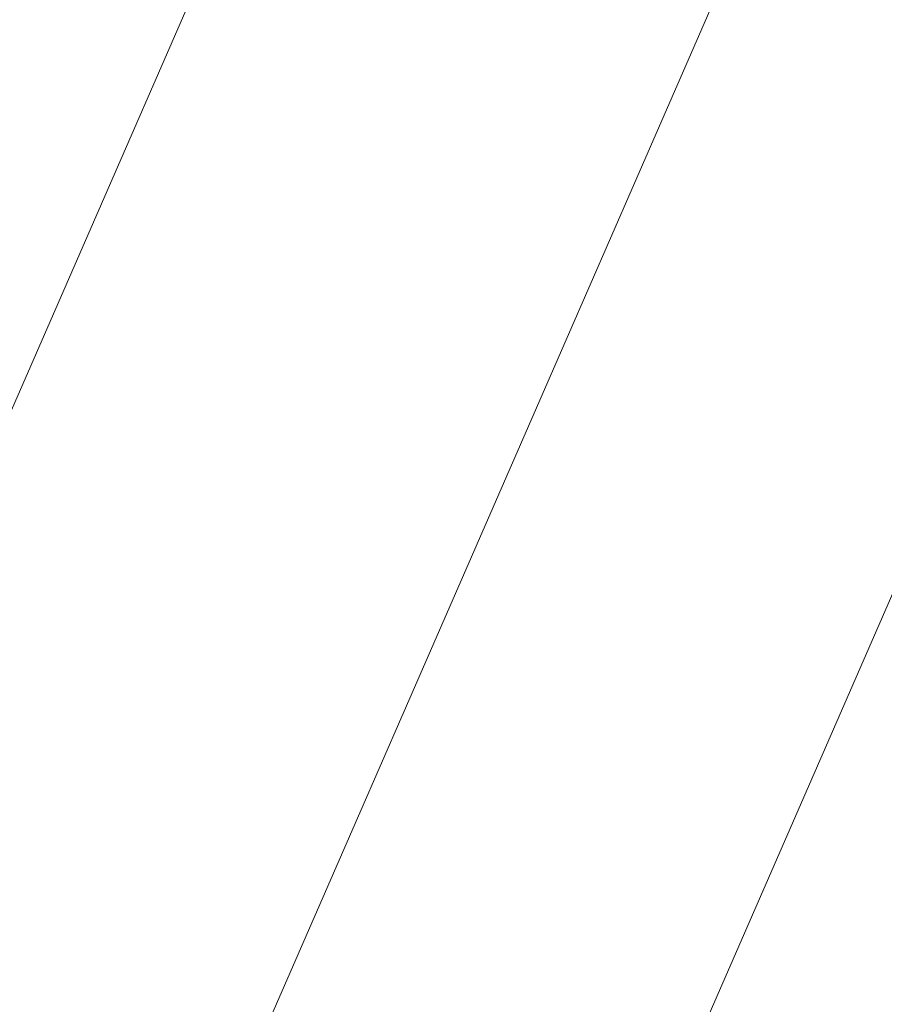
# Model space of a CAD drawing. Header units: metres. Extents: x -5203299 to 2078834, y 245743 to 5816291.
# Tile 115 of 256: x 366320.9692 to 366321.0089, y 5814087.2967 to 5814087.342. Entities that reach past the tile are written whole.
import ezdxf

# ---------------------------------------------------------------- set-up
doc = ezdxf.new("R2010")
doc.units = ezdxf.units.M
doc.header["$LTSCALE"] = 0.5
doc.layers.add('30 -39 Baustelle- Fläche', color=7, linetype='Continuous', lineweight=15)
doc.layers.add('Keine', color=7, linetype='Continuous', lineweight=9)

# ---------------------------------------------------------------- blocks, each defined once
blk = doc.blocks.new('Gruppe-12227')
at = {"layer": 'Keine', "color": 7, "flags": 128}
for points in [[(-271.682352, -118.034586), (-272.017374, -118.802852)], [(-271.662123, -118.043408), (-272.003036, -118.825183)], [(-271.645241, -118.05077), (-271.990778, -118.843149)]]:
    blk.add_lwpolyline(points, dxfattribs=at)
blk = doc.blocks.new('Gruppe-12238')
at = {"layer": 'Keine', "color": 7}
blk.add_blockref('Gruppe-12227', (0, 0), dxfattribs=at)
blk = doc.blocks.new('Gruppe-12239')
at = {"layer": 'Keine', "color": 7}
blk.add_blockref('Gruppe-12238', (0, 0), dxfattribs=at)
blk = doc.blocks.new('Gruppe-12241')
at = {"layer": 'Keine', "color": 7}
blk.add_blockref('Gruppe-12239', (0, 0), dxfattribs=at)
blk = doc.blocks.new('Gruppe-12242')
at = {"layer": 'Keine', "color": 7}
blk.add_blockref('Gruppe-12241', (0, 0), dxfattribs=at)
blk = doc.blocks.new('_BE Phase 5 (3D)')
at = {"layer": '30 -39 Baustelle- Fläche', "color": 7}
blk.add_blockref('Gruppe-12242', (0, 0), dxfattribs=at)

msp = doc.modelspace()

# ---------------------------------------------------------------- block references
at = {"layer": 'Keine', "color": 1}
msp.add_blockref('_BE Phase 5 (3D)', (366592.803493, 5814205.707928), dxfattribs=at)

doc.saveas('drawing.dxf')
